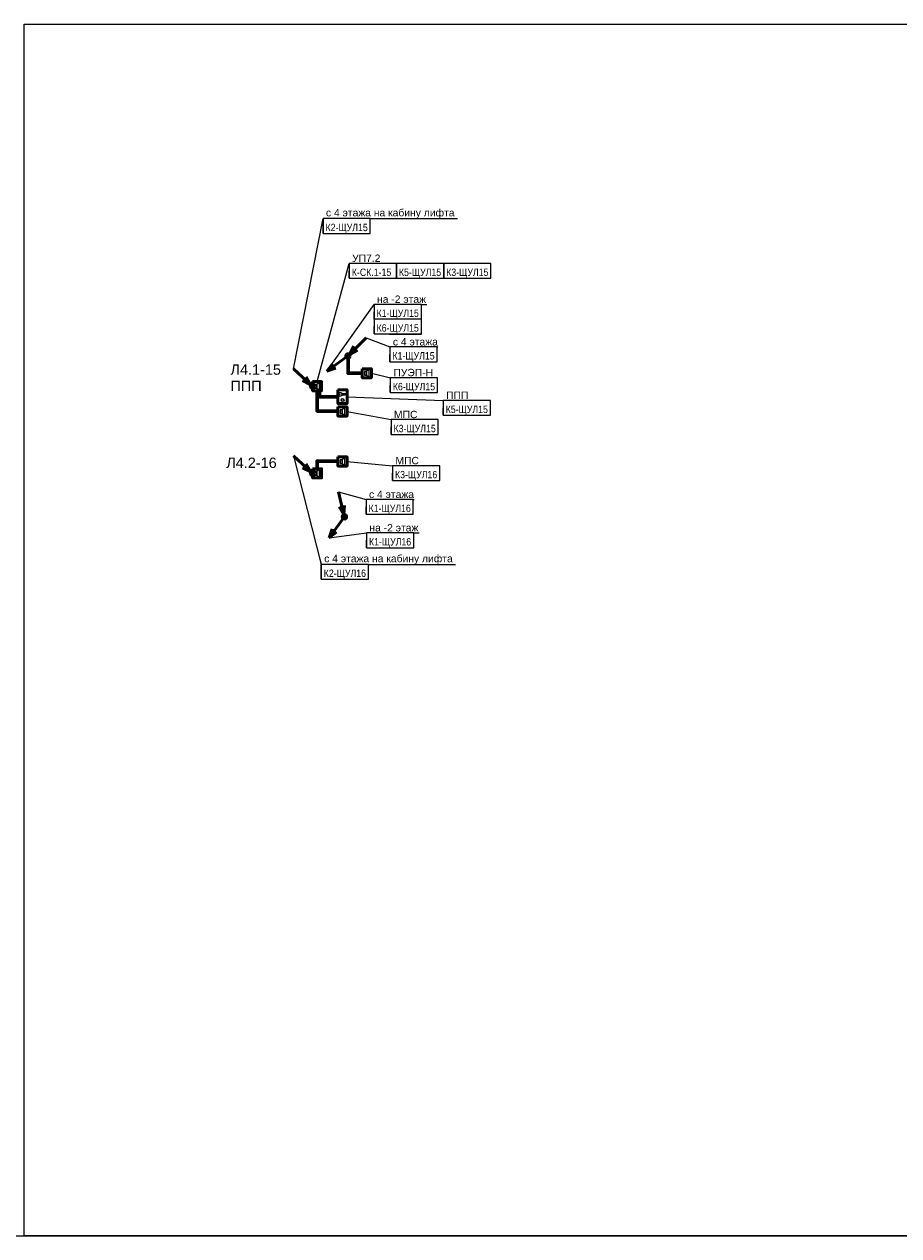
# Model space of a CAD drawing. Header units: millimetres. Extents: x -277772 to 277599, y -59564 to 282085.
# Tile 162 of 190: x -6968 to 22633, y 55468 to 96468. Entities that reach past the tile are written whole.
import ezdxf
from ezdxf import colors
from ezdxf.entities.mleader import LeaderData, LeaderLine
from ezdxf.enums import TextEntityAlignment as Align
from ezdxf.math import Vec2, Vec3

# ---------------------------------------------------------------- set-up
doc = ezdxf.new("R2018")
doc.units = ezdxf.units.MM
doc.set_wipeout_variables(frame=1)
doc.layers.add('UNPLOTTED', color=2, linetype='Continuous', plot=False)
for name, color, linetype, lineweight in [('КИП_выноска', 6, 'Continuous', 25), ('КИП_прибор', 140, 'Continuous', 50), ('КИП_трасса', 3, 'Continuous', 60)]:
    doc.layers.add(name, color=color, linetype=linetype, lineweight=lineweight)
doc.styles.add('CP.Text', font='arial.ttf')
doc.styles.add('GOST 2.304', font='arial.ttf', dxfattribs={"width": 0.85})
doc.linetypes.add('в трубе открыто', pattern='A,10,[133,ltypeshp.shx,S=0.75,R=0,X=-5,Y=2.5],-2.5,[130,ltypeshp.shx,S=2.5,R=-45,X=0,Y=0],-2.5', length=15)

# ---------------------------------------------------------------- blocks, each defined once
blk = doc.blocks.new('*U88')
at = {"color": 0}
blk.add_lwpolyline([(0, 410), (0, 0), (-866, 0), (-866, 410)], close=True, dxfattribs=at)
blk = doc.blocks.new('A$C5ef3676d')
blk.add_lwpolyline([(0, 470), (307, 470), (307, 0), (0, 0)], close=True)
at = {"lineweight": 18}
for points in [[(284, 309), (135, 309), (119, 315), (292, 315)], [(125, 345), (140, 356), (146, 356), (150, 353), (150, 339), (275, 339), (296, 324), (296, 320), (269, 294), (254, 294), (243, 305), (226, 288), (224, 288)], [(220, 288), (216, 288), (199, 303), (182, 286), (169, 298), (150, 298), (150, 275), (146, 273), (125, 284)]]:
    blk.add_lwpolyline(points, dxfattribs=at)
at = {"lineweight": 25}
blk.add_lwpolyline([(220, 288), (222, 292), (224, 288)], dxfattribs=at)
blk.add_circle((56, 314), 13.8, dxfattribs=at)
at = {"lineweight": 18}
for radius in [49.7, 41.3]:
    blk.add_circle((156, 122), radius, dxfattribs=at)
for points, knots in [([(15, 314), (15, 323), (16, 332), (23, 349), (28, 356), (37, 366), (41, 369), (50, 374), (54, 376), (59, 377)], [0, 0, 0, 0, 0.547336, 0.547336, 1.063434, 1.063434, 1.361474, 1.361474, 1.660846, 1.660846, 1.660846, 1.660846]), ([(59, 252), (53, 253), (46, 256), (35, 265), (30, 271), (22, 282), (19, 288), (16, 301), (15, 307), (15, 314)], [0, 0, 0, 0, 0.417934, 0.417934, 0.875269, 0.875269, 1.256039, 1.256039, 1.653364, 1.653364, 1.653364, 1.653364]), ([(59, 377), (66, 379), (72, 379), (86, 378), (93, 376), (104, 369), (109, 365), (118, 356), (122, 350), (125, 344)], [0, 0, 0, 0, 0.41198, 0.41198, 0.823657, 0.823657, 1.201793, 1.201793, 1.602028, 1.602028, 1.602028, 1.602028]), ([(125, 285), (121, 277), (116, 270), (104, 259), (98, 255), (86, 251), (81, 250), (70, 250), (65, 250), (59, 252)], [0, 0, 0, 0, 0.510094, 0.510094, 0.964236, 0.964236, 1.282131, 1.282131, 1.607848, 1.607848, 1.607848, 1.607848])]:
    blk.add_open_spline(points, degree=3, knots=knots, dxfattribs=at)
blk = doc.blocks.new('A$C449d8904')
blk.add_lwpolyline([(0, 309), (0, 0), (307, 0), (307, 309)], close=True)
at = {"lineweight": 18}
for points in [[(70, 216), (70, 91), (140, 91), (140, 216)], [(237, 17), (237, 292), (140, 216), (140, 91)]]:
    blk.add_lwpolyline(points, close=True, dxfattribs=at)
blk = doc.blocks.new('*U13')
at = {"lineweight": 50}
h = blk.add_hatch(color=256, dxfattribs=at)
h.dxf.hatch_style = 1
edge = h.paths.add_edge_path()
edge.add_arc((0, 0), 0.75, 45, 405)
for q in [(6.19, 6.19), (2.02, 3.29), (3.29, 2.02)]:
    blk.add_line((0.53, 0.53), q, dxfattribs=at)
blk.add_circle((0, 0), 0.75, dxfattribs=at)
blk = doc.blocks.new('*U89')
at = {"lineweight": 50}
h = blk.add_hatch(color=256, dxfattribs=at)
h.dxf.hatch_style = 1
edge = h.paths.add_edge_path()
edge.add_arc((0, 0), 0.75, 215.8996, 575.8996)
for p, q in [((-0.61, -0.44), (-7.09, -5.13)), ((-7.09, -5.13), (-5.19, -2.64)), ((-7.09, -5.13), (-4.13, -4.1))]:
    blk.add_line(p, q, dxfattribs=at)
blk.add_circle((0, 0), 0.75, dxfattribs=at)
blk = doc.blocks.new('*U50')
at = {"lineweight": 50}
h = blk.add_hatch(color=256, dxfattribs=at)
h.dxf.hatch_style = 1
edge = h.paths.add_edge_path()
edge.add_arc((0, 0), 0.75, 137.3914, 497.3914)
for q in [(-6.44, 5.92), (-3.37, 1.88), (-2.15, 3.2)]:
    blk.add_line((-0.55, 0.51), q, dxfattribs=at)
blk.add_circle((0, 0), 0.75, dxfattribs=at)
blk = doc.blocks.new('_None')
blk = doc.blocks.new('*U58')
at = {"color": 0, "lineweight": 30, "style": 'GOST 2.304', "width": 0.85}
for tag, p in [('ИМЯ_КАБЕЛЯ_3', (8, -12.5)), ('ИМЯ_КАБЕЛЯ_4', (8, -17.5)), ('ИМЯ_КАБЕЛЯ_5', (8, -22.5)), ('ИМЯ_КАБЕЛЯ_6', (8, -27.5)), ('ИМЯ_КАБЕЛЯ_7', (8, -32.5)), ('ИМЯ_КАБЕЛЯ_8', (8, -37.5)), ('ИМЯ_КАБЕЛЯ_9', (8, -42.5))]:
    blk.add_attdef(tag, text='', height=2.5, dxfattribs=at).set_placement(p, align=Align.BOTTOM_CENTER)
at = {"linetype": 'Continuous'}
blk.add_wipeout([(0, 2.5), (16, 2.5), (16, -2.5), (0, -2.5)], dxfattribs=at)
at = {"color": 0}
blk.add_line((0, -2.5), (0, 0), dxfattribs=at)
at = {"color": 0, "linetype": 'Continuous'}
blk.add_lwpolyline([(0, -2.5), (16, -2.5), (16, 2.5), (0, 2.5)], close=True, dxfattribs=at)
at = {"color": 0, "linetype": 'Continuous', "lineweight": 30, "ltscale": 75, "width": 0.85, "flags": 104}
blk.add_attdef('ПРИМЕЧАНИЕ_1', text='', height=2.5, dxfattribs=at).set_placement((8, 3.61), align=Align.BOTTOM_CENTER)
at = {"color": 0, "lineweight": 30, "style": 'GOST 2.304', "width": 0.85}
for tag, p in [('ИМЯ_КАБЕЛЯ_1', (8, -2.5)), ('ИМЯ_КАБЕЛЯ_2', (8, -7.5))]:
    blk.add_attdef(tag, text='', height=2.5, dxfattribs=at).set_placement(p, align=Align.BOTTOM_CENTER)
at = {"color": 0, "lineweight": 30, "width": 0.85, "flags": 104}
blk.add_attdef('ПРИМЕЧАНИЕ_2', text='', height=2.5, dxfattribs=at).set_placement((8, -7.53), align=Align.BOTTOM_CENTER)
blk = doc.blocks.new('*U59')
at = {"color": 0, "lineweight": 30, "style": 'GOST 2.304', "width": 0.85}
for tag, p in [('ИМЯ_КАБЕЛЯ_3', (8, -15)), ('ИМЯ_КАБЕЛЯ_4', (8, -20)), ('ИМЯ_КАБЕЛЯ_5', (8, -25)), ('ИМЯ_КАБЕЛЯ_6', (8, -30)), ('ИМЯ_КАБЕЛЯ_7', (8, -35)), ('ИМЯ_КАБЕЛЯ_8', (8, -40)), ('ИМЯ_КАБЕЛЯ_9', (8, -45))]:
    blk.add_attdef(tag, text='', height=2.5, dxfattribs=at).set_placement(p, align=Align.BOTTOM_CENTER)
at = {"linetype": 'Continuous'}
blk.add_wipeout([(0, 0), (16, 0), (16, -5), (0, -5)], dxfattribs=at)
at = {"color": 0}
blk.add_line((0, -5), (0, 0), dxfattribs=at)
at = {"color": 0, "linetype": 'Continuous'}
blk.add_lwpolyline([(0, -5), (16, -5), (16, 0), (0, 0)], close=True, dxfattribs=at)
at = {"color": 0, "linetype": 'Continuous', "lineweight": 30, "ltscale": 75, "width": 0.85, "flags": 104}
blk.add_attdef('ПРИМЕЧАНИЕ_1', text='', height=2.5, dxfattribs=at).set_placement((8, 1.11), align=Align.BOTTOM_CENTER)
at = {"color": 0, "lineweight": 30, "style": 'GOST 2.304', "width": 0.85}
for tag, p in [('ИМЯ_КАБЕЛЯ_1', (8, -5)), ('ИМЯ_КАБЕЛЯ_2', (8, -10))]:
    blk.add_attdef(tag, text='', height=2.5, dxfattribs=at).set_placement(p, align=Align.BOTTOM_CENTER)
at = {"color": 0, "lineweight": 30, "width": 0.85, "flags": 104}
blk.add_attdef('ПРИМЕЧАНИЕ_2', text='', height=2.5, dxfattribs=at).set_placement((8, -10.03), align=Align.BOTTOM_CENTER)
blk = doc.blocks.new('*U92')
at = {"lineweight": 50}
h = blk.add_hatch(color=256, dxfattribs=at)
h.dxf.hatch_style = 1
edge = h.paths.add_edge_path()
edge.add_arc((0, 0), 0.75, 103.5568, 463.5568)
for q in [(-2.05, 8.51), (-1.75, 3.43), (0, 3.86)]:
    blk.add_line((-0.18, 0.73), q, dxfattribs=at)
blk.add_circle((0, 0), 0.75, dxfattribs=at)
blk = doc.blocks.new('*U91')
at = {"lineweight": 50}
h = blk.add_hatch(color=256, dxfattribs=at)
h.dxf.hatch_style = 1
edge = h.paths.add_edge_path()
edge.add_arc((0, 0), 0.75, 233.6808, 593.6808)
for p, q in [((-0.44, -0.6), (-5.18, -7.05)), ((-5.18, -7.05), (-4.13, -4.1)), ((-5.18, -7.05), (-2.68, -5.17))]:
    blk.add_line(p, q, dxfattribs=at)
blk.add_circle((0, 0), 0.75, dxfattribs=at)

msp = doc.modelspace()

# ---------------------------------------------------------------- linework, layer by layer
at = {"layer": 'UNPLOTTED', "color": 1, "ltscale": 100}
msp.add_xline((-94774, 55468), (1, 0), dxfattribs=at)
at = {"layer": 'КИП_трасса', "linetype": 'в трубе открыто', "ltscale": 100}
for points in [[(2945, 84065), (2945, 83379), (3650, 83379)], [(3650, 83864), (3031, 83864), (3031, 84065)], [(2945, 81424), (2945, 81687), (3650, 81687)]]:
    msp.add_lwpolyline(points, dxfattribs=at)

# ---------------------------------------------------------------- block references
at = {"layer": 'UNPLOTTED', "xscale": 100, "yscale": 100, "zscale": 100}
msp.add_blockref('*U88', (79632, 55468), dxfattribs=at)
at = {"layer": 'КИП_выноска', "xscale": 100, "yscale": 100, "zscale": 100}
for name, p in [('*U13', (3988, 85240)), ('*U89', (3988, 85240)), ('*U50', (2792, 84219)), ('*U50', (2792, 81269)), ('*U92', (3870, 79797)), ('*U91', (3870, 79797))]:
    msp.add_blockref(name, p, dxfattribs=at)
at = {"layer": 'КИП_прибор'}
for name, p in [('A$C449d8904', (4474, 84503)), ('A$C449d8904', (2792, 84065)), ('A$C5ef3676d', (3650, 83629)), ('A$C449d8904', (3650, 83207)), ('A$C449d8904', (3650, 81515)), ('A$C449d8904', (2792, 81115))]:
    msp.add_blockref(name, p, dxfattribs=at)

# ---------------------------------------------------------------- texts
at = {"layer": 'UNPLOTTED', "style": 'CP.Text'}
for s, p in [('Л4.1-15', (14, 84607)), ('ППП', (14, 84056)), ('Л4.2-16', (-129, 81452))]:
    msp.add_text(s, height=350, dxfattribs=at).set_placement(p)

# ---------------------------------------------------------------- next in the draw order: leaders
at = {"layer": 'КИП_выноска'}
ml = msp.add_multileader_mtext('Standard', dxfattribs=at)
ml.set_content('УП7.2', color=256, style='CP.Text')
ml.set_leader_properties(color=256, linetype='ByLayer', lineweight=-1)
ml.set_arrow_properties(name='NONE')
ml.build(insert=Vec2(0, 0))
ml.multileader.update_dxf_attribs({"has_dogleg": 0, "text_left_attachment_type": 6, "text_right_attachment_type": 6, "dogleg_length": 0.5, "arrow_head_size": 300})
ctx = ml.context
ctx.base_point, ctx.char_height, ctx.arrow_head_size, ctx.landing_gap_size, ctx.plane_origin = Vec3(4029, 88374), 250, 300, 100, Vec3(9753, 85714)
ctx.left_attachment, ctx.right_attachment = 6, 6
notes = []
notes.append((ctx, [(0, (1, 1, 0), (4029, 88374), (1, 0), 0.5, [(0, [(2945, 84374)], 0, [])])]))
ctx.mtext.insert, ctx.mtext.width, ctx.mtext.flow_direction = Vec3(4129, 88674), 1055.69, 5
ctx.mtext.has_bg_fill, ctx.mtext.bg_color, ctx.mtext.bg_scale_factor, ctx.mtext.bg_transparency, ctx.mtext.use_window_bg_color = 1, -1027028792, 1.5, 0, 1
ml = msp.add_multileader_mtext('Standard', dxfattribs=at)
ml.set_content('ППП', color=256, style='CP.Text')
ml.set_leader_properties(color=256, linetype='ByLayer', lineweight=-1)
ml.set_arrow_properties(name='NONE')
ml.build(insert=Vec2(0, 0))
ml.multileader.update_dxf_attribs({"has_dogleg": 0, "text_left_attachment_type": 6, "text_right_attachment_type": 6, "dogleg_length": 0.5, "arrow_head_size": 300})
ctx = ml.context
ctx.base_point, ctx.char_height, ctx.arrow_head_size, ctx.landing_gap_size, ctx.plane_origin = Vec3(7212, 83735), 250, 300, 100, Vec3(9736, 81075)
ctx.left_attachment, ctx.right_attachment = 6, 6
notes.append((ctx, [(0, (1, 1, 0), (7211, 83735), (1, 0), 0.5, [(0, [(3957, 83864)], 0, [])])]))
ctx.mtext.insert, ctx.mtext.width, ctx.mtext.flow_direction = Vec3(7312, 84035), 1055.69, 5
ctx.mtext.has_bg_fill, ctx.mtext.bg_color, ctx.mtext.bg_scale_factor, ctx.mtext.bg_transparency, ctx.mtext.use_window_bg_color = 1, -1027028792, 1.5, 0, 1
ml = msp.add_multileader_mtext('Standard', dxfattribs=at)
ml.set_content('МПС', color=256, style='CP.Text')
ml.set_leader_properties(color=256, linetype='ByLayer', lineweight=-1)
ml.set_arrow_properties(name='NONE')
ml.build(insert=Vec2(0, 0))
ml.multileader.update_dxf_attribs({"has_dogleg": 0, "text_left_attachment_type": 6, "text_right_attachment_type": 6, "dogleg_length": 0.5, "arrow_head_size": 300})
ctx = ml.context
ctx.base_point, ctx.char_height, ctx.arrow_head_size, ctx.landing_gap_size, ctx.plane_origin = Vec3(5447, 83087), 250, 300, 100, Vec3(7971, 80427)
ctx.left_attachment, ctx.right_attachment = 6, 6
notes.append((ctx, [(0, (1, 1, 0), (5446, 83087), (1, 0), 0.5, [(0, [(3957, 83362)], 0, [])])]))
ctx.mtext.insert, ctx.mtext.width, ctx.mtext.flow_direction = Vec3(5547, 83387), 1055.69, 5
ctx.mtext.has_bg_fill, ctx.mtext.bg_color, ctx.mtext.bg_scale_factor, ctx.mtext.bg_transparency, ctx.mtext.use_window_bg_color = 1, -1027028792, 1.5, 0, 1
ml = msp.add_multileader_mtext('Standard', dxfattribs=at)
ml.set_content('МПС', color=256, style='CP.Text')
ml.set_leader_properties(color=256, linetype='ByLayer', lineweight=-1)
ml.set_arrow_properties(name='NONE')
ml.build(insert=Vec2(0, 0))
ml.multileader.update_dxf_attribs({"has_dogleg": 0, "text_left_attachment_type": 6, "text_right_attachment_type": 6, "dogleg_length": 0.5, "arrow_head_size": 300})
ctx = ml.context
ctx.base_point, ctx.char_height, ctx.arrow_head_size, ctx.landing_gap_size, ctx.plane_origin = Vec3(5497, 81527), 250, 300, 100, Vec3(8021, 78867)
ctx.left_attachment, ctx.right_attachment = 6, 6
notes.append((ctx, [(0, (1, 1, 0), (5496, 81527), (1, 0), 0.5, [(0, [(3957, 81670)], 0, [])])]))
ctx.mtext.insert, ctx.mtext.width, ctx.mtext.flow_direction = Vec3(5597, 81827), 1055.69, 5
ctx.mtext.has_bg_fill, ctx.mtext.bg_color, ctx.mtext.bg_scale_factor, ctx.mtext.bg_transparency, ctx.mtext.use_window_bg_color = 1, -1027028792, 1.5, 0, 1
ml = msp.add_multileader_mtext('Standard', dxfattribs=at)
ml.set_content('на -2 этаж', color=256, style='CP.Text')
ml.set_leader_properties(color=256, linetype='ByLayer', lineweight=-1)
ml.set_arrow_properties(name='NONE')
ml.build(insert=Vec2(0, 0))
ml.multileader.update_dxf_attribs({"has_dogleg": 0, "text_left_attachment_type": 6, "text_right_attachment_type": 6, "dogleg_length": 0.5, "arrow_head_size": 300})
ctx = ml.context
ctx.base_point, ctx.char_height, ctx.arrow_head_size, ctx.landing_gap_size, ctx.plane_origin = Vec3(4615, 79253), 250, 300, 100, Vec3(7139, 76593)
ctx.left_attachment, ctx.right_attachment = 6, 6
notes.append((ctx, [(0, (1, 1, 0), (4614, 79253), (1, 0), 0.5, [(0, [(3351, 79092)], 0, [])])]))
ctx.mtext.insert, ctx.mtext.width, ctx.mtext.flow_direction = Vec3(4715, 79553), 1765.31, 5
ctx.mtext.has_bg_fill, ctx.mtext.bg_color, ctx.mtext.bg_scale_factor, ctx.mtext.bg_transparency, ctx.mtext.use_window_bg_color = 1, -1027028792, 1.5, 0, 1
for ctx, leaders in notes:
    for number, flags, end, landing, length, lines in leaders:
        leader = LeaderData()
        leader.index, (leader.has_last_leader_line, leader.has_dogleg_vector, leader.attachment_direction) = number, flags
        leader.last_leader_point, leader.dogleg_vector, leader.dogleg_length = Vec3(end), Vec3(landing), length
        for number, points, colour, breaks in lines:
            line = LeaderLine()
            line.index, line.vertices, line.color, line.breaks = number, Vec3.list(points), colors.encode_raw_color(colour), breaks
            leader.lines.append(line)
        ctx.leaders.append(leader)

# ---------------------------------------------------------------- next in the draw order: block references
ref = msp.add_blockref('*U58', (5447, 82837), dxfattribs=dict(at, xscale=100, yscale=100, zscale=100))
lines = msp.add_mtext('\\W0.8500;', dxfattribs={"layer": '0', "color": 0, "linetype": 'Continuous', "lineweight": 30, "ltscale": 75, "insert": (6247, 83198), "char_height": 2.5, "attachment_point": 1})
ref.add_attrib('ПРИМЕЧАНИЕ_1', '', (6247, 83198), dxfattribs={"flags": 104}).embed_mtext(lines)
ref.add_attrib('ИМЯ_КАБЕЛЯ_1', 'К3-ЩУЛ15', dxfattribs={"layer": '0', "color": 0, "lineweight": 30, "height": 250, "style": 'GOST 2.304', "width": 0.85}).set_placement((6247, 82587), align=Align.BOTTOM_CENTER)
lines = msp.add_mtext('\\W0.8500;', dxfattribs={"layer": '0', "color": 0, "lineweight": 30, "insert": (6247, 82084), "char_height": 2.5, "attachment_point": 1})
ref.add_attrib('ПРИМЕЧАНИЕ_2', '', (6247, 82084), dxfattribs={"flags": 104}).embed_mtext(lines)
ref = msp.add_blockref('*U58', (5497, 81277), dxfattribs=dict(at, xscale=100, yscale=100, zscale=100))
lines = msp.add_mtext('\\W0.8500;', dxfattribs={"layer": '0', "color": 0, "linetype": 'Continuous', "lineweight": 30, "ltscale": 75, "insert": (6297, 81638), "char_height": 2.5, "attachment_point": 1})
ref.add_attrib('ПРИМЕЧАНИЕ_1', '', (6297, 81638), dxfattribs={"flags": 104}).embed_mtext(lines)
ref.add_attrib('ИМЯ_КАБЕЛЯ_1', 'К3-ЩУЛ16', dxfattribs={"layer": '0', "color": 0, "lineweight": 30, "height": 250, "style": 'GOST 2.304', "width": 0.85}).set_placement((6297, 81027), align=Align.BOTTOM_CENTER)
lines = msp.add_mtext('\\W0.8500;', dxfattribs={"layer": '0', "color": 0, "lineweight": 30, "insert": (6297, 80524), "char_height": 2.5, "attachment_point": 1})
ref.add_attrib('ПРИМЕЧАНИЕ_2', '', (6297, 80524), dxfattribs={"flags": 104}).embed_mtext(lines)
ref = msp.add_blockref('*U58', (4615, 79003), dxfattribs=dict(at, xscale=100, yscale=100, zscale=100))
lines = msp.add_mtext('\\W0.8500;', dxfattribs={"layer": '0', "color": 0, "linetype": 'Continuous', "lineweight": 30, "ltscale": 75, "insert": (5415, 79364), "char_height": 2.5, "attachment_point": 1})
ref.add_attrib('ПРИМЕЧАНИЕ_1', '', (5415, 79364), dxfattribs={"flags": 104}).embed_mtext(lines)
ref.add_attrib('ИМЯ_КАБЕЛЯ_1', 'К1-ЩУЛ16', dxfattribs={"layer": '0', "color": 0, "lineweight": 30, "height": 250, "style": 'GOST 2.304', "width": 0.85}).set_placement((5415, 78753), align=Align.BOTTOM_CENTER)
lines = msp.add_mtext('\\W0.8500;', dxfattribs={"layer": '0', "color": 0, "lineweight": 30, "insert": (5415, 78250), "char_height": 2.5, "attachment_point": 1})
ref.add_attrib('ПРИМЕЧАНИЕ_2', '', (5415, 78250), dxfattribs={"flags": 104}).embed_mtext(lines)

# ---------------------------------------------------------------- next in the draw order: leaders
ml = msp.add_multileader_mtext('Standard', dxfattribs=at)
ml.set_content('с 4 этажа', color=256, style='CP.Text')
ml.set_leader_properties(color=256, linetype='ByLayer', lineweight=-1)
ml.set_arrow_properties(name='NONE')
ml.build(insert=Vec2(0, 0))
ml.multileader.update_dxf_attribs({"has_dogleg": 0, "text_left_attachment_type": 6, "text_right_attachment_type": 6, "dogleg_length": 0.5, "arrow_head_size": 300})
ctx = ml.context
ctx.base_point, ctx.char_height, ctx.arrow_head_size, ctx.landing_gap_size, ctx.plane_origin = Vec3(5410, 85547), 250, 300, 100, Vec3(8331, 82887)
ctx.left_attachment, ctx.right_attachment = 6, 6
notes = []
notes.append((ctx, [(0, (1, 1, 0), (5410, 85547), (1, 0), 0.5, [(0, [(4606, 85858)], 0, [])])]))
ctx.mtext.insert, ctx.mtext.width, ctx.mtext.flow_direction = Vec3(5510, 85847), 1746.06, 5
ctx.mtext.has_bg_fill, ctx.mtext.bg_color, ctx.mtext.bg_scale_factor, ctx.mtext.bg_transparency, ctx.mtext.use_window_bg_color = 1, -1027028792, 1.5, 0, 1
ml = msp.add_multileader_mtext('Standard', dxfattribs=at)
ml.set_content('ПУЭП-Н', color=256, style='CP.Text')
ml.set_leader_properties(color=256, linetype='ByLayer', lineweight=-1)
ml.set_arrow_properties(name='NONE')
ml.build(insert=Vec2(0, 0))
ml.multileader.update_dxf_attribs({"has_dogleg": 0, "text_left_attachment_type": 6, "text_right_attachment_type": 6, "dogleg_length": 0.5, "arrow_head_size": 300})
ctx = ml.context
ctx.base_point, ctx.char_height, ctx.arrow_head_size, ctx.landing_gap_size, ctx.plane_origin = Vec3(5427, 84506), 250, 300, 100, Vec3(7947, 81846)
ctx.left_attachment, ctx.right_attachment = 6, 6
notes.append((ctx, [(0, (1, 1, 0), (5426, 84506), (1, 0), 0.5, [(0, [(4781, 84658)], 0, [])])]))
ctx.mtext.insert, ctx.mtext.width, ctx.mtext.flow_direction = Vec3(5527, 84806), 1055.69, 5
ctx.mtext.has_bg_fill, ctx.mtext.bg_color, ctx.mtext.bg_scale_factor, ctx.mtext.bg_transparency, ctx.mtext.use_window_bg_color = 1, -1027028792, 1.5, 0, 1
for ctx, leaders in notes:
    for number, flags, end, landing, length, lines in leaders:
        leader = LeaderData()
        leader.index, (leader.has_last_leader_line, leader.has_dogleg_vector, leader.attachment_direction) = number, flags
        leader.last_leader_point, leader.dogleg_vector, leader.dogleg_length = Vec3(end), Vec3(landing), length
        for number, points, colour, breaks in lines:
            line = LeaderLine()
            line.index, line.vertices, line.color, line.breaks = number, Vec3.list(points), colors.encode_raw_color(colour), breaks
            leader.lines.append(line)
        ctx.leaders.append(leader)

# ---------------------------------------------------------------- next in the draw order: block references
ref = msp.add_blockref('*U58', (7212, 83485), dxfattribs=dict(at, xscale=100, yscale=100, zscale=100))
lines = msp.add_mtext('\\W0.8500;', dxfattribs={"layer": '0', "color": 0, "linetype": 'Continuous', "lineweight": 30, "ltscale": 75, "insert": (8012, 83846), "char_height": 2.5, "attachment_point": 1})
ref.add_attrib('ПРИМЕЧАНИЕ_1', '', (8012, 83846), dxfattribs={"flags": 104}).embed_mtext(lines)
ref.add_attrib('ИМЯ_КАБЕЛЯ_1', 'К5-ЩУЛ15', dxfattribs={"layer": '0', "color": 0, "lineweight": 30, "height": 250, "style": 'GOST 2.304', "width": 0.85}).set_placement((8012, 83235), align=Align.BOTTOM_CENTER)
lines = msp.add_mtext('\\W0.8500;', dxfattribs={"layer": '0', "color": 0, "lineweight": 30, "insert": (8012, 82732), "char_height": 2.5, "attachment_point": 1})
ref.add_attrib('ПРИМЕЧАНИЕ_2', '', (8012, 82732), dxfattribs={"flags": 104}).embed_mtext(lines)

# ---------------------------------------------------------------- next in the draw order: leaders
ml = msp.add_multileader_mtext('Standard', dxfattribs=at)
ml.set_content('с 4 этажа на кабину лифта', color=256, style='CP.Text')
ml.set_leader_properties(color=256, linetype='ByLayer', lineweight=-1)
ml.set_arrow_properties(name='NONE')
ml.build(insert=Vec2(0, 0))
ml.multileader.update_dxf_attribs({"has_dogleg": 0, "text_left_attachment_type": 6, "text_right_attachment_type": 6, "dogleg_length": 0.5, "arrow_head_size": 300})
ctx = ml.context
ctx.base_point, ctx.char_height, ctx.arrow_head_size, ctx.landing_gap_size, ctx.plane_origin = Vec3(3145, 89891), 250, 300, 100, Vec3(2403, 86789)
ctx.left_attachment, ctx.right_attachment = 6, 6
notes = []
notes.append((ctx, [(0, (1, 1, 0), (3145, 89891), (1, 0), 0.5, [(0, [(2148, 84812)], 0, [])])]))
ctx.mtext.insert, ctx.mtext.width, ctx.mtext.flow_direction = Vec3(3245, 90215), 4659.57, 5
ctx.mtext.has_bg_fill, ctx.mtext.bg_color, ctx.mtext.bg_scale_factor, ctx.mtext.bg_transparency, ctx.mtext.use_window_bg_color = 1, -1027028792, 1.5, 0, 1
ml = msp.add_multileader_mtext('Standard', dxfattribs=at)
ml.set_content('с 4 этажа', color=256, style='CP.Text')
ml.set_leader_properties(color=256, linetype='ByLayer', lineweight=-1)
ml.set_arrow_properties(name='NONE')
ml.build(insert=Vec2(0, 0))
ml.multileader.update_dxf_attribs({"has_dogleg": 0, "text_left_attachment_type": 6, "text_right_attachment_type": 6, "dogleg_length": 0.5, "arrow_head_size": 300})
ctx = ml.context
ctx.base_point, ctx.char_height, ctx.arrow_head_size, ctx.landing_gap_size, ctx.plane_origin = Vec3(4602, 80386), 250, 300, 100, Vec3(7523, 77726)
ctx.left_attachment, ctx.right_attachment = 6, 6
notes.append((ctx, [(0, (1, 1, 0), (4601, 80386), (1, 0), 0.5, [(0, [(3664, 80647)], 0, [])])]))
ctx.mtext.insert, ctx.mtext.width, ctx.mtext.flow_direction = Vec3(4702, 80686), 1746.06, 5
ctx.mtext.has_bg_fill, ctx.mtext.bg_color, ctx.mtext.bg_scale_factor, ctx.mtext.bg_transparency, ctx.mtext.use_window_bg_color = 1, -1027028792, 1.5, 0, 1
for ctx, leaders in notes:
    for number, flags, end, landing, length, lines in leaders:
        leader = LeaderData()
        leader.index, (leader.has_last_leader_line, leader.has_dogleg_vector, leader.attachment_direction) = number, flags
        leader.last_leader_point, leader.dogleg_vector, leader.dogleg_length = Vec3(end), Vec3(landing), length
        for number, points, colour, breaks in lines:
            line = LeaderLine()
            line.index, line.vertices, line.color, line.breaks = number, Vec3.list(points), colors.encode_raw_color(colour), breaks
            leader.lines.append(line)
        ctx.leaders.append(leader)

# ---------------------------------------------------------------- next in the draw order: block references
ref = msp.add_blockref('*U59', (3145, 89891), dxfattribs=dict(at, xscale=100, yscale=100, zscale=100))
lines = msp.add_mtext('\\W0.8500;', dxfattribs={"layer": '0', "color": 0, "linetype": 'Continuous', "lineweight": 30, "ltscale": 75, "insert": (3945, 90002), "char_height": 2.5, "attachment_point": 1})
ref.add_attrib('ПРИМЕЧАНИЕ_1', '', (3945, 90002), dxfattribs={"flags": 104}).embed_mtext(lines)
ref.add_attrib('ИМЯ_КАБЕЛЯ_1', 'К2-ЩУЛ15', dxfattribs={"layer": '0', "color": 0, "lineweight": 30, "height": 250, "style": 'GOST 2.304', "width": 0.85}).set_placement((3945, 89391), align=Align.BOTTOM_CENTER)
lines = msp.add_mtext('\\W0.8500;', dxfattribs={"layer": '0', "color": 0, "lineweight": 30, "insert": (3945, 88888), "char_height": 2.5, "attachment_point": 1})
ref.add_attrib('ПРИМЕЧАНИЕ_2', '', (3945, 88888), dxfattribs={"flags": 104}).embed_mtext(lines)
ref = msp.add_blockref('*U58', (7229, 88124), dxfattribs=dict(at, xscale=100, yscale=100, zscale=100))
lines = msp.add_mtext('\\W0.8500;', dxfattribs={"layer": '0', "color": 0, "linetype": 'Continuous', "lineweight": 30, "ltscale": 75, "insert": (8029, 88485), "char_height": 2.5, "attachment_point": 1})
ref.add_attrib('ПРИМЕЧАНИЕ_1', '', (8029, 88485), dxfattribs={"flags": 104}).embed_mtext(lines)
ref.add_attrib('ИМЯ_КАБЕЛЯ_1', 'К3-ЩУЛ15', dxfattribs={"layer": '0', "color": 0, "lineweight": 30, "height": 250, "style": 'GOST 2.304', "width": 0.85}).set_placement((8029, 87874), align=Align.BOTTOM_CENTER)
lines = msp.add_mtext('\\W0.8500;', dxfattribs={"layer": '0', "color": 0, "lineweight": 30, "insert": (8029, 87371), "char_height": 2.5, "attachment_point": 1})
ref.add_attrib('ПРИМЕЧАНИЕ_2', '', (8029, 87371), dxfattribs={"flags": 104}).embed_mtext(lines)
ref = msp.add_blockref('*U58', (4602, 80136), dxfattribs=dict(at, xscale=100, yscale=100, zscale=100))
lines = msp.add_mtext('\\W0.8500;', dxfattribs={"layer": '0', "color": 0, "linetype": 'Continuous', "lineweight": 30, "ltscale": 75, "insert": (5402, 80497), "char_height": 2.5, "attachment_point": 1})
ref.add_attrib('ПРИМЕЧАНИЕ_1', '', (5402, 80497), dxfattribs={"flags": 104}).embed_mtext(lines)
ref.add_attrib('ИМЯ_КАБЕЛЯ_1', 'К1-ЩУЛ16', dxfattribs={"layer": '0', "color": 0, "lineweight": 30, "height": 250, "style": 'GOST 2.304', "width": 0.85}).set_placement((5402, 79886), align=Align.BOTTOM_CENTER)
lines = msp.add_mtext('\\W0.8500;', dxfattribs={"layer": '0', "color": 0, "lineweight": 30, "insert": (5402, 79383), "char_height": 2.5, "attachment_point": 1})
ref.add_attrib('ПРИМЕЧАНИЕ_2', '', (5402, 79383), dxfattribs={"flags": 104}).embed_mtext(lines)

# ---------------------------------------------------------------- next in the draw order: leaders
ml = msp.add_multileader_mtext('Standard', dxfattribs=at)
ml.set_content('на -2 этаж', color=256, style='CP.Text')
ml.set_leader_properties(color=256, linetype='ByLayer', lineweight=-1)
ml.set_arrow_properties(name='NONE')
ml.build(insert=Vec2(0, 0))
ml.multileader.update_dxf_attribs({"has_dogleg": 0, "text_left_attachment_type": 6, "text_right_attachment_type": 6, "dogleg_length": 0.5, "arrow_head_size": 300})
ctx = ml.context
ctx.base_point, ctx.char_height, ctx.arrow_head_size, ctx.landing_gap_size, ctx.plane_origin = Vec3(4873, 86988), 250, 300, 100, Vec3(7397, 84328)
ctx.left_attachment, ctx.right_attachment = 6, 6
notes = []
notes.append((ctx, [(0, (1, 1, 0), (4872, 86988), (1, 0), 0.5, [(0, [(3279, 84727)], 0, [])])]))
ctx.mtext.insert, ctx.mtext.width, ctx.mtext.flow_direction = Vec3(4973, 87288), 1765.31, 5
ctx.mtext.has_bg_fill, ctx.mtext.bg_color, ctx.mtext.bg_scale_factor, ctx.mtext.bg_transparency, ctx.mtext.use_window_bg_color = 1, -1027028792, 1.5, 0, 1
for ctx, leaders in notes:
    for number, flags, end, landing, length, lines in leaders:
        leader = LeaderData()
        leader.index, (leader.has_last_leader_line, leader.has_dogleg_vector, leader.attachment_direction) = number, flags
        leader.last_leader_point, leader.dogleg_vector, leader.dogleg_length = Vec3(end), Vec3(landing), length
        for number, points, colour, breaks in lines:
            line = LeaderLine()
            line.index, line.vertices, line.color, line.breaks = number, Vec3.list(points), colors.encode_raw_color(colour), breaks
            leader.lines.append(line)
        ctx.leaders.append(leader)

# ---------------------------------------------------------------- next in the draw order: linework, layer by layer
at = {"layer": 'КИП_трасса', "linetype": 'в трубе открыто', "ltscale": 100}
msp.add_lwpolyline([(4474, 84658), (3991, 84658), (3991, 85240)], dxfattribs=at)

# ---------------------------------------------------------------- next in the draw order: block references
at = {"layer": 'КИП_выноска'}
ref = msp.add_blockref('*U58', (5629, 88124), dxfattribs=dict(at, xscale=100, yscale=100, zscale=100))
lines = msp.add_mtext('\\W0.8500;', dxfattribs={"layer": '0', "color": 0, "linetype": 'Continuous', "lineweight": 30, "ltscale": 75, "insert": (6429, 88485), "char_height": 2.5, "attachment_point": 1})
ref.add_attrib('ПРИМЕЧАНИЕ_1', '', (6429, 88485), dxfattribs={"flags": 104}).embed_mtext(lines)
ref.add_attrib('ИМЯ_КАБЕЛЯ_1', 'К5-ЩУЛ15', dxfattribs={"layer": '0', "color": 0, "lineweight": 30, "height": 250, "style": 'GOST 2.304', "width": 0.85}).set_placement((6429, 87874), align=Align.BOTTOM_CENTER)
lines = msp.add_mtext('\\W0.8500;', dxfattribs={"layer": '0', "color": 0, "lineweight": 30, "insert": (6429, 87371), "char_height": 2.5, "attachment_point": 1})
ref.add_attrib('ПРИМЕЧАНИЕ_2', '', (6429, 87371), dxfattribs={"flags": 104}).embed_mtext(lines)
ref = msp.add_blockref('*U58', (4873, 86738), dxfattribs=dict(at, xscale=100, yscale=100, zscale=100))
lines = msp.add_mtext('\\W0.8500;', dxfattribs={"layer": '0', "color": 0, "linetype": 'Continuous', "lineweight": 30, "ltscale": 75, "insert": (5673, 87099), "char_height": 2.5, "attachment_point": 1})
ref.add_attrib('ПРИМЕЧАНИЕ_1', '', (5673, 87099), dxfattribs={"flags": 104}).embed_mtext(lines)
ref.add_attrib('ИМЯ_КАБЕЛЯ_1', 'К1-ЩУЛ15', dxfattribs={"layer": '0', "color": 0, "lineweight": 30, "height": 250, "style": 'GOST 2.304', "width": 0.85}).set_placement((5673, 86488), align=Align.BOTTOM_CENTER)
lines = msp.add_mtext('\\W0.8500;', dxfattribs={"layer": '0', "color": 0, "lineweight": 30, "insert": (5673, 85985), "char_height": 2.5, "attachment_point": 1})
ref.add_attrib('ПРИМЕЧАНИЕ_2', '', (5673, 85985), dxfattribs={"flags": 104}).embed_mtext(lines)
ref = msp.add_blockref('*U58', (5423, 84256), dxfattribs=dict(at, xscale=100, yscale=100, zscale=100))
lines = msp.add_mtext('\\W0.8500;', dxfattribs={"layer": '0', "color": 0, "linetype": 'Continuous', "lineweight": 30, "ltscale": 75, "insert": (6223, 84617), "char_height": 2.5, "attachment_point": 1})
ref.add_attrib('ПРИМЕЧАНИЕ_1', '', (6223, 84617), dxfattribs={"flags": 104}).embed_mtext(lines)
ref.add_attrib('ИМЯ_КАБЕЛЯ_1', 'К6-ЩУЛ15', dxfattribs={"layer": '0', "color": 0, "lineweight": 30, "height": 250, "style": 'GOST 2.304', "width": 0.85}).set_placement((6223, 84006), align=Align.BOTTOM_CENTER)
lines = msp.add_mtext('\\W0.8500;', dxfattribs={"layer": '0', "color": 0, "lineweight": 30, "insert": (6223, 83503), "char_height": 2.5, "attachment_point": 1})
ref.add_attrib('ПРИМЕЧАНИЕ_2', '', (6223, 83503), dxfattribs={"flags": 104}).embed_mtext(lines)

# ---------------------------------------------------------------- next in the draw order: leaders
ml = msp.add_multileader_mtext('Standard', dxfattribs=at)
ml.set_content('с 4 этажа на кабину лифта', color=256, style='CP.Text')
ml.set_leader_properties(color=256, linetype='ByLayer', lineweight=-1)
ml.set_arrow_properties(name='NONE')
ml.build(insert=Vec2(0, 0))
ml.multileader.update_dxf_attribs({"has_dogleg": 0, "text_left_attachment_type": 6, "text_right_attachment_type": 6, "dogleg_length": 0.5, "arrow_head_size": 300})
ctx = ml.context
ctx.base_point, ctx.char_height, ctx.arrow_head_size, ctx.landing_gap_size, ctx.plane_origin = Vec3(3085, 78189), 250, 300, 100, Vec3(2343, 75086)
ctx.left_attachment, ctx.right_attachment = 6, 6
notes = []
notes.append((ctx, [(0, (1, 1, 0), (3084, 78189), (1, 0), 0.5, [(0, [(2148, 81862)], 0, [])])]))
ctx.mtext.insert, ctx.mtext.width, ctx.mtext.flow_direction = Vec3(3185, 78513), 4659.57, 5
ctx.mtext.has_bg_fill, ctx.mtext.bg_color, ctx.mtext.bg_scale_factor, ctx.mtext.bg_transparency, ctx.mtext.use_window_bg_color = 1, -1027028792, 1.5, 0, 1
for ctx, leaders in notes:
    for number, flags, end, landing, length, lines in leaders:
        leader = LeaderData()
        leader.index, (leader.has_last_leader_line, leader.has_dogleg_vector, leader.attachment_direction) = number, flags
        leader.last_leader_point, leader.dogleg_vector, leader.dogleg_length = Vec3(end), Vec3(landing), length
        for number, points, colour, breaks in lines:
            line = LeaderLine()
            line.index, line.vertices, line.color, line.breaks = number, Vec3.list(points), colors.encode_raw_color(colour), breaks
            leader.lines.append(line)
        ctx.leaders.append(leader)

# ---------------------------------------------------------------- next in the draw order: block references
ref = msp.add_blockref('*U58', (4029, 88124), dxfattribs=dict(at, xscale=100, yscale=100, zscale=100))
lines = msp.add_mtext('\\W0.8500;', dxfattribs={"layer": '0', "color": 0, "linetype": 'Continuous', "lineweight": 30, "ltscale": 75, "insert": (4829, 88485), "char_height": 2.5, "attachment_point": 1})
ref.add_attrib('ПРИМЕЧАНИЕ_1', '', (4829, 88485), dxfattribs={"flags": 104}).embed_mtext(lines)
ref.add_attrib('ИМЯ_КАБЕЛЯ_1', 'К-СК.1-15 ', dxfattribs={"layer": '0', "color": 0, "lineweight": 30, "height": 250, "style": 'GOST 2.304', "width": 0.85}).set_placement((4829, 87874), align=Align.BOTTOM_CENTER)
lines = msp.add_mtext('\\W0.8500;', dxfattribs={"layer": '0', "color": 0, "lineweight": 30, "insert": (4829, 87371), "char_height": 2.5, "attachment_point": 1})
ref.add_attrib('ПРИМЕЧАНИЕ_2', '', (4829, 87371), dxfattribs={"flags": 104}).embed_mtext(lines)
ref = msp.add_blockref('*U58', (5410, 85297), dxfattribs=dict(at, xscale=100, yscale=100, zscale=100))
lines = msp.add_mtext('\\W0.8500;', dxfattribs={"layer": '0', "color": 0, "linetype": 'Continuous', "lineweight": 30, "ltscale": 75, "insert": (6210, 85658), "char_height": 2.5, "attachment_point": 1})
ref.add_attrib('ПРИМЕЧАНИЕ_1', '', (6210, 85658), dxfattribs={"flags": 104}).embed_mtext(lines)
ref.add_attrib('ИМЯ_КАБЕЛЯ_1', 'К1-ЩУЛ15', dxfattribs={"layer": '0', "color": 0, "lineweight": 30, "height": 250, "style": 'GOST 2.304', "width": 0.85}).set_placement((6210, 85047), align=Align.BOTTOM_CENTER)
lines = msp.add_mtext('\\W0.8500;', dxfattribs={"layer": '0', "color": 0, "lineweight": 30, "insert": (6210, 84544), "char_height": 2.5, "attachment_point": 1})
ref.add_attrib('ПРИМЕЧАНИЕ_2', '', (6210, 84544), dxfattribs={"flags": 104}).embed_mtext(lines)
ref = msp.add_blockref('*U59', (3085, 78189), dxfattribs=dict(at, xscale=100, yscale=100, zscale=100))
lines = msp.add_mtext('\\W0.8500;', dxfattribs={"layer": '0', "color": 0, "linetype": 'Continuous', "lineweight": 30, "ltscale": 75, "insert": (3885, 78300), "char_height": 2.5, "attachment_point": 1})
ref.add_attrib('ПРИМЕЧАНИЕ_1', '', (3885, 78300), dxfattribs={"flags": 104}).embed_mtext(lines)
ref.add_attrib('ИМЯ_КАБЕЛЯ_1', 'К2-ЩУЛ16', dxfattribs={"layer": '0', "color": 0, "lineweight": 30, "height": 250, "style": 'GOST 2.304', "width": 0.85}).set_placement((3885, 77689), align=Align.BOTTOM_CENTER)
lines = msp.add_mtext('\\W0.8500;', dxfattribs={"layer": '0', "color": 0, "lineweight": 30, "insert": (3885, 77186), "char_height": 2.5, "attachment_point": 1})
ref.add_attrib('ПРИМЕЧАНИЕ_2', '', (3885, 77186), dxfattribs={"flags": 104}).embed_mtext(lines)

# ---------------------------------------------------------------- next in the draw order: block references
ref = msp.add_blockref('*U58', (4873, 86238), dxfattribs=dict(at, xscale=100, yscale=100, zscale=100))
lines = msp.add_mtext('\\W0.8500;', dxfattribs={"layer": '0', "color": 0, "linetype": 'Continuous', "lineweight": 30, "ltscale": 75, "insert": (5673, 86599), "char_height": 2.5, "attachment_point": 1})
ref.add_attrib('ПРИМЕЧАНИЕ_1', '', (5673, 86599), dxfattribs={"flags": 104}).embed_mtext(lines)
ref.add_attrib('ИМЯ_КАБЕЛЯ_1', 'К6-ЩУЛ15', dxfattribs={"layer": '0', "color": 0, "lineweight": 30, "height": 250, "style": 'GOST 2.304', "width": 0.85}).set_placement((5673, 85988), align=Align.BOTTOM_CENTER)
lines = msp.add_mtext('\\W0.8500;', dxfattribs={"layer": '0', "color": 0, "lineweight": 30, "insert": (5673, 85485), "char_height": 2.5, "attachment_point": 1})
ref.add_attrib('ПРИМЕЧАНИЕ_2', '', (5673, 85485), dxfattribs={"flags": 104}).embed_mtext(lines)

doc.saveas('drawing.dxf')
